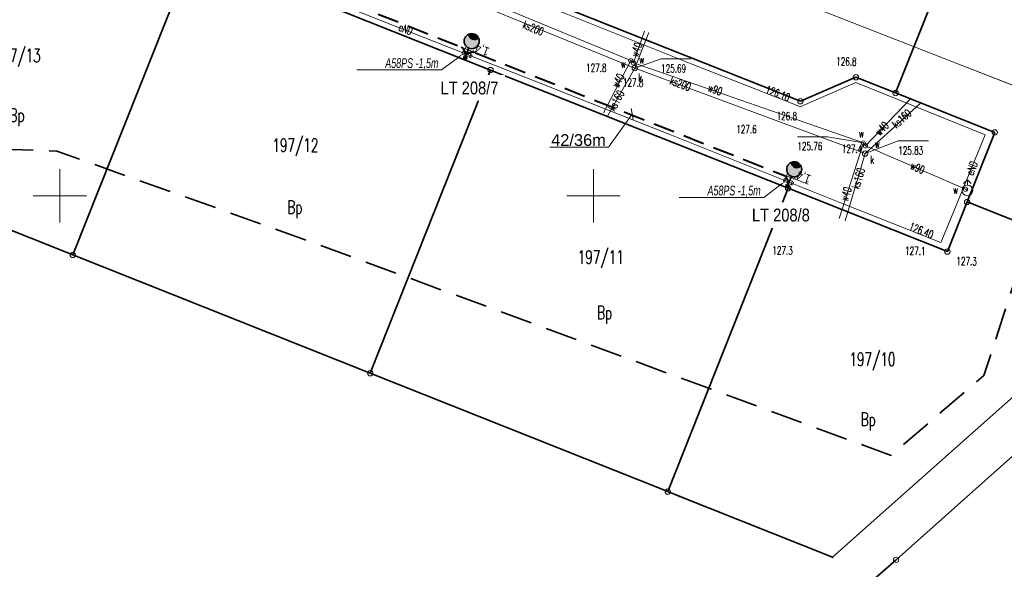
# Model space of a CAD drawing. Header units: metres. Extents: x 6496648 to 6497944, y 5962794 to 5963351.
# Tile 14 of 91: x 6496846 to 6496939, y 5963065 to 5963117. Entities that reach past the tile are written whole.
import ezdxf
from ezdxf import colors
from ezdxf.entities.mleader import LeaderData, LeaderLine
from ezdxf.math import Vec2, Vec3

# ---------------------------------------------------------------- set-up
doc = ezdxf.new("R2010")
doc.units = ezdxf.units.M
doc.header["$MEASUREMENT"] = 0
for name, pattern in [('DASHED', [19.05, 12.7, -6.35]), ('HIDDEN', [0.375, 0.25, -0.125]), ('L_0_04', [1.5, 1, -0.5])]:
    doc.linetypes.add(name, pattern=pattern)
doc.layers.get('0').update_dxf_attribs({"color": 8, "linetype": 'CONTINUOUS', "lineweight": 13})
doc.layers.get('DEFPOINTS').update_dxf_attribs({"linetype": 'CONTINUOUS', "lineweight": 0})
for name, color, linetype, lineweight in [('210_OZNACZENIE_UzYTKU', 8, 'CONTINUOUS', 13), ('211_NR_DZIAlKI', 7, 'CONTINUOUS', 25), ('218_GRANICA_UzYTKU', 8, 'CONTINUOUS', 13), ('219_LINIA_GRANICY', 3, 'CONTINUOUS', 35), ('E_proj_opisy_ośw', 1, 'CONTINUOUS', 13), ('E_proj_opisy_ośw.', 7, 'CONTINUOUS', 13), ('E_proj_osłona r. dz._obw. 200', 204, 'L_0_04', 20), ('E_proj_osłona r. dz._opis_obw. 100', 204, 'CONTINUOUS', 9), ('E_proj_ośw_latarnia', 1, 'CONTINUOUS', 35), ('E_proj_ośw_linia_obw. 200', 1, 'L_0_04', 40), ('hydrant__punkt_', 5, 'CONTINUOUS', 13), ('PRZEWoD_ELEKTROENERGETYCZNY__LINIA_', 1, 'CONTINUOUS', 13), ('PRZEWoD_ELEKTROENERGETYCZNY__LINIA__ATR1', 1, 'CONTINUOUS', 13), ('PRZEWoD_KANALIZACYJNY__LINIA_', 36, 'CONTINUOUS', 13), ('PRZEWoD_KANALIZACYJNY__LINIA__ATR1', 36, 'CONTINUOUS', 13), ('PRZEWoD_WODOCIaGOWY__LINIA_', 5, 'CONTINUOUS', 13), ('PRZEWoD_WODOCIaGOWY__LINIA__ATR1', 5, 'CONTINUOUS', 13), ('PUNKT_O_OKREsLONEJ_WYSOKOsCI__SIEc_ELEKTROENERGETYCZNA__ATR2', 1, 'CONTINUOUS', 13), ('PUNKT_O_OKREsLONEJ_WYSOKOsCI__SIEc_KANALIZACYJNA__ATR2', 36, 'CONTINUOUS', 13), ('PUNKT_O_OKREsLONEJ_WYSOKOsCI__SIEc_KANALIZACYJNA__ATR3', 36, 'CONTINUOUS', 13), ('PUNKT_O_OKREsLONEJ_WYSOKOsCI__SIEc_WODOCIaGOWA__ATR2', 5, 'CONTINUOUS', 13), ('PUNKT_O_OKREsLONEJ_WYSOKOsCI__SIEc_WODOCIaGOWA__ATR3', 5, 'CONTINUOUS', 13), ('PUNKT_WYSOKOsCIOWY_NATURALNY_ATR2', 8, 'CONTINUOUS', 13), ('siatka', 8, 'CONTINUOUS', 13), ('wlaz_okragly___siec_kanalizacyjna__punkt_', 36, 'CONTINUOUS', 13), ('WlAZ_OKRaGlY___SIEC_KANALIZACYJNA__PUNKT__ATR17', 36, 'CONTINUOUS', 13), ('ZAKRES', 190, 'L_0_04', 35), ('zasuwa___siec_wodociagowa__punkt_', 5, 'CONTINUOUS', 13), ('ZASUWA___SIEC_WODOCIaGOWA__PUNKT__ATR17', 5, 'CONTINUOUS', 13)]:
    doc.layers.add(name, color=color, linetype=linetype, lineweight=lineweight)
doc.layers.add('E_pomocnicza', color=3, linetype='CONTINUOUS', lineweight=13, plot=False)
doc.styles.add('Andy', font='arial.ttf', dxfattribs={"height": 2})
doc.styles.add('Annotative', font='simplex.shx')
doc.styles.add('Narrow', font='ARIALN.TTF', dxfattribs={"height": 2})
doc.styles.get("Standard").update_dxf_attribs({"font": 'simplex.shx'})
doc.dimstyles.new('wymiary', dxfattribs={"dimtxt": 0.65, "dimasz": 0.25, "dimexe": 0.25, "dimexo": 1, "dimgap": 0.1, "dimtad": 1, "dimzin": 1, "dimtxsty": 'Annotative', "dimblk": 'OBLIQUE', "dimcen": 0.0025, "dimdle": 0.05, "dimadec": 0, "dimazin": 0, "dimtfac": 1, "dimtmove": 0, "dimatfit": 3, "dimldrblk": 'NONE', "dimfxl": 1, "dimarcsym": 0})

# ---------------------------------------------------------------- blocks, each defined once
blk = doc.blocks.new('GRT')
at = {"color": 0, "linetype": 'Continuous', "lineweight": 18}
blk.add_circle((0, 0), 0.5, dxfattribs=at)
blk = doc.blocks.new('GRO')
at = {"color": 0, "linetype": 'Continuous', "lineweight": 13}
blk.add_circle((0, 0), 0.1, dxfattribs=at)
blk = doc.blocks.new('A$C5E96E802')
at = {"layer": 'E_proj_ośw_latarnia'}
h = blk.add_hatch(color=7, dxfattribs=at)
h.dxf.hatch_style = 1
h.paths.add_polyline_path([(0.71, 0.206, 1), (0.711, 0.068, 1)], flags=0)
h.paths.add_polyline_path([(0.573, 0.273), (0.574, 0), (0.849, 0.001), (0.848, 0.274)])
h.paths.add_polyline_path([(0.71, 0.206, -1), (0.711, 0.068, -1)], flags=16)
h.paths.add_polyline_path([(1.174, 2.385, -0.683546), (0.221, 2.372, 0.679532), (0.707, 1.155, 0.687575)])
blk.add_hatch(color=214, dxfattribs=at).paths.add_polyline_path([(1.174, 2.385, 0.389707), (0.221, 2.372), (0.221, 2.372, 0.683546)])
h = blk.add_hatch(color=7, dxfattribs=at)
h.dxf.hatch_style = 1
h.paths.add_polyline_path([(0.71, 0.206, 1), (0.711, 0.068, 1)])
at = {"layer": 'E_proj_ośw_latarnia', "color": 214}
blk.add_lwpolyline([(1.174, 2.385, 0.389707), (0.221, 2.372), (0.221, 2.372, 0.683546)], format="xyb", close=True, dxfattribs=at)
at = {"layer": 'E_proj_ośw_latarnia', "color": 214, "flags": 128}
blk.add_lwpolyline([(0.71, 0.274), (0.707, 1.155)], dxfattribs=at)
at = {"layer": 'E_proj_ośw_latarnia', "color": 214}
blk.add_lwpolyline([(0.574, 0), (0.573, 0.273), (0.848, 0.274), (0.849, 0.001)], close=True, dxfattribs=at)
for centre, radius in [((0.705, 1.86), 0.705), ((0.711, 0.137), 0.0689)]:
    blk.add_circle(centre, radius, dxfattribs=at)
blk = doc.blocks.new('_Oblique')
at = {"color": 0, "linetype": 'ByBlock', "lineweight": -2}
blk.add_line((-0.5, -0.5), (0.5, 0.5), dxfattribs=at)
blk = doc.blocks.new('*D61')
at = {"layer": 'DEFPOINTS', "color": 0}
for p in [(0, 0), (-0.58, -1.29), (0.13, -1.61)]:
    blk.add_point(p, dxfattribs=at)
at = {"layer": 'E_pomocnicza', "color": 0, "lineweight": -2}
for p, q in [((0.13, -1.61), (-0.93, -3.95)), ((0.73, -0.28), (0.13, -1.61)), ((0.91, -0.41), (0.94, -0.43)), ((0.33, -1.7), (0.36, -1.71))]:
    blk.add_line(p, q, dxfattribs=at)
at = {"layer": 'E_pomocnicza', "color": 0, "lineweight": -2, "xscale": 0.25, "yscale": 0.25, "zscale": 0.25}
for p, rotation in [((0.13, -1.61), 245.663461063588), ((0.71, -0.32), 65.663461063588)]:
    blk.add_blockref('_Oblique', p, dxfattribs=dict(at, rotation=rotation))
at = {"layer": 'E_pomocnicza', "color": 0, "linetype": 'Continuous', "lineweight": 0, "insert": (0.46, -3.31), "char_height": 2, "attachment_point": 5, "rotation": 65.6635, "style": 'Narrow'}
blk.add_mtext('{\\H0.75x;1,4}', dxfattribs=at)
blk = doc.blocks.new('_None')
blk = doc.blocks.new('*U60')
at = {"linetype": 'HIDDEN', "ltscale": 0.2}
for p, q in [((-0.27, 0.12), (-0.86, -1.16)), ((0.27, -0.12), (-0.31, -1.41))]:
    blk.add_line(p, q, dxfattribs=at)
at = {"linetype": 'DASHED', "ltscale": 0.02}
for centre in [(0, 0), (-0.58, -1.29)]:
    blk.add_ellipse(centre, major_axis=(-0.273, 0.124), ratio=0.5, dxfattribs=at)
at = {"layer": 'E_pomocnicza', "color": 4, "lineweight": 0}
dim = blk.add_aligned_dim(p1=(0, 0), p2=(-0.58, -1.29), distance=0.78, text='{\\H0.75x;<>}', dimstyle='wymiary', override={"dimtxt": 1.3, "dimtad": 2, "dimdec": 1, "dimlfac": 1, "dimrnd": 0, "dimtxsty": 'Narrow'}, dxfattribs=at)
dim.commit()
dim.dimension.update_dxf_attribs({"geometry": '*D61', "text_midpoint": (0.46, -3.31)})

msp = doc.modelspace()

# ---------------------------------------------------------------- linework, layer by layer
at = {"layer": '218_GRANICA_UzYTKU', "flags": 128}
for points in [[(6496928.32, 5963109.64), (6496937.95, 5963133.79)], [(6496851.2, 5963094.48), (6496862.23, 5963122.21)], [(6496865.27, 5963121.75), (6496890.36, 5963111.79)], [(6496919.4, 5963108.87), (6496897.98, 5963117.38)], [(6496879.09, 5963083.4), (6496890.36, 5963111.79)], [(6496890.36, 5963111.79), (6496918.24, 5963100.72)], [(6496924.61, 5963111.11), (6496919.4, 5963108.87)], [(6496928.32, 5963109.64), (6496924.61, 5963111.11)], [(6496937.61, 5963105.95), (6496928.32, 5963109.64)], [(6496935.02, 5963099.44), (6496937.61, 5963105.95)], [(6496906.96, 5963072.32), (6496918.24, 5963100.72)], [(6496918.24, 5963100.72), (6496933.17, 5963094.79)], [(6496839.17, 5963099.27), (6496851.2, 5963094.48)], [(6496933.17, 5963094.79), (6496935.02, 5963099.44)], [(6496952.2, 5963092.61), (6496935.02, 5963099.44)], [(6496851.2, 5963094.48), (6496876.15, 5963084.57)], [(6496922.41, 5963066.18), (6496952.2, 5963092.61)], [(6496876.15, 5963084.57), (6496879.09, 5963083.4)], [(6496879.09, 5963083.4), (6496906.96, 5963072.32)], [(6496906.96, 5963072.32), (6496908.05, 5963071.88)], [(6496908.05, 5963071.88), (6496922.41, 5963066.18)]]:
    msp.add_lwpolyline(points, dxfattribs=at)
at = {"layer": '219_LINIA_GRANICY', "flags": 128}
for points in [[(6496937.95, 5963133.79), (6496928.32, 5963109.64)], [(6496862.23, 5963122.21), (6496851.2, 5963094.48)], [(6496890.36, 5963111.79), (6496865.27, 5963121.75)], [(6496919.4, 5963108.87), (6496897.98, 5963117.38)], [(6496890.36, 5963111.79), (6496879.09, 5963083.4)], [(6496918.24, 5963100.72), (6496890.36, 5963111.79)], [(6496924.61, 5963111.11), (6496919.4, 5963108.87)], [(6496928.32, 5963109.64), (6496924.61, 5963111.11)], [(6496937.61, 5963105.95), (6496928.32, 5963109.64)], [(6496937.61, 5963105.95), (6496935.02, 5963099.44)], [(6496918.24, 5963100.72), (6496906.96, 5963072.32)], [(6496933.17, 5963094.79), (6496918.24, 5963100.72)], [(6496851.2, 5963094.48), (6496839.17, 5963099.27)], [(6496935.02, 5963099.44), (6496933.17, 5963094.79)], [(6496952.2, 5963092.61), (6496935.02, 5963099.44)], [(6496879.09, 5963083.4), (6496851.2, 5963094.48)], [(6496952.2, 5963092.61), (6496922.41, 5963066.18)], [(6496906.96, 5963072.32), (6496879.09, 5963083.4)], [(6496928.37, 5963065.93), (6496946.49, 5963082.08)], [(6496906.96, 5963072.32), (6496908.05, 5963071.88)], [(6496922.41, 5963066.18), (6496908.05, 5963071.88)], [(6496917.31, 5963056.26), (6496928.37, 5963065.93)]]:
    msp.add_lwpolyline(points, dxfattribs=at)
at = {"layer": 'E_proj_ośw_linia_obw. 200', "ltscale": 2}
msp.add_lwpolyline([(6496839.559, 5963126.612), (6496852.883, 5963124.57, -0.386605), (6496853.362, 5963123.708, -0.463976), (6496854.192, 5963124.369), (6496865.887, 5963122.561), (6496887.639, 5963113.925, -0.368157), (6496887.96, 5963112.891, -0.451236), (6496888.952, 5963113.404), (6496917.908, 5963101.907, -0.385941), (6496918.186, 5963100.889)], format="xyb", dxfattribs=at)
at = {"layer": 'hydrant__punkt_', "flags": 128}
for points in [[(6496935.05, 5963101.52), (6496934.7, 5963101.17)], [(6496935.05, 5963101.02), (6496935.05, 5963101.52)], [(6496935.05, 5963101.52), (6496935.4, 5963101.17)]]:
    msp.add_lwpolyline(points, dxfattribs=at)
at = {"layer": 'hydrant__punkt_'}
msp.add_circle((6496935.05, 5963100.52), 0.5, dxfattribs=at)
at = {"layer": 'PRZEWoD_ELEKTROENERGETYCZNY__LINIA_', "flags": 128}
msp.add_lwpolyline([(6496833.25, 5963125.6), (6496833.23, 5963126.06), (6496839.36, 5963126.33), (6496858.12, 5963123.43), (6496865.59, 5963122.27), (6496867.77, 5963121.33), (6496881.27, 5963115.97), (6496895.31, 5963110.44), (6496907.17, 5963105.76), (6496923.24, 5963099.33), (6496932.55, 5963095.63), (6496933.07, 5963096.83), (6496936.72, 5963105.73), (6496924.58, 5963110.62), (6496919.39, 5963108.34), (6496918.42, 5963108.75), (6496909.17, 5963112.36), (6496897.44, 5963117.05), (6496887.93, 5963120.76), (6496876.98, 5963125.09), (6496872.53, 5963126.89), (6496872.33, 5963127.12), (6496869.77, 5963132.89)], dxfattribs=at)
at = {"layer": 'PRZEWoD_KANALIZACYJNY__LINIA_', "flags": 128}
for points in [[(6496803.88, 5963151.26), (6496826.07, 5963142.49), (6496836.4, 5963138.4), (6496879.66, 5963121.87), (6496903.87, 5963111.98), (6496925.46, 5963103.96)], [(6496905.18, 5963115.31), (6496903.87, 5963111.98), (6496901.36, 5963107.53)], [(6496930.65, 5963108.7), (6496925.46, 5963103.96), (6496923.58, 5963097.66)]]:
    msp.add_lwpolyline(points, dxfattribs=at)
at = {"layer": 'PRZEWoD_WODOCIaGOWY__LINIA_', "flags": 128}
for points in [[(6496865.63, 5963128.31), (6496865.84, 5963128.28), (6496879, 5963122.8), (6496879.23, 5963122.7), (6496903.5, 5963112.67), (6496903.75, 5963112.45), (6496925.3, 5963104.96), (6496925.5, 5963104.69), (6496934.87, 5963100.62), (6496935.05, 5963100.52)], [(6496903.75, 5963112.45), (6496904.8, 5963115.43)], [(6496903.5, 5963112.67), (6496900.95, 5963107.79)], [(6496925.5, 5963104.69), (6496929.76, 5963109.14)], [(6496925.3, 5963104.96), (6496923.02, 5963097.9)]]:
    msp.add_lwpolyline(points, dxfattribs=at)
at = {"layer": 'PUNKT_O_OKREsLONEJ_WYSOKOsCI__SIEc_KANALIZACYJNA__ATR2', "flags": 128}
for points in [[(6496903.87, 5963111.98), (6496906.35, 5963112.83), (6496909.14, 5963112.83)], [(6496925.46, 5963103.96), (6496928.57, 5963105.15), (6496931.42, 5963105.15)]]:
    msp.add_lwpolyline(points, dxfattribs=at)
at = {"layer": 'PUNKT_O_OKREsLONEJ_WYSOKOsCI__SIEc_WODOCIaGOWA__ATR2', "flags": 128}
msp.add_lwpolyline([(6496925.3, 5963104.96), (6496921.94, 5963105.55), (6496919.12, 5963105.55)], dxfattribs=at)
at = {"layer": 'siatka', "flags": 128}
for points in [[(6496850, 5963097.5), (6496850, 5963102.5)], [(6496900, 5963097.5), (6496900, 5963102.5)], [(6496847.5, 5963100), (6496852.5, 5963100)], [(6496897.5, 5963100), (6496902.5, 5963100)]]:
    msp.add_lwpolyline(points, dxfattribs=at)
at = {"layer": 'wlaz_okragly___siec_kanalizacyjna__punkt_'}
for centre in [(6496903.87, 5963111.98), (6496925.46, 5963103.96)]:
    msp.add_circle(centre, 0.25, dxfattribs=at)
at = {"layer": 'ZAKRES', "ltscale": 3, "flags": 128}
msp.add_lwpolyline([(6497692.5, 5963219.5), (6497716, 5963186.5), (6497672.2, 5963172.1), (6497502, 5963111.8), (6497349, 5963052), (6497312.6, 5963038.4), (6497228.6, 5963030.4), (6497133.5, 5963045.2), (6496948.4, 5963119.5), (6496936.6, 5963083.2), (6496927.9, 5963075.7), (6496873, 5963095.9), (6496849.7, 5963104.2), (6496824.8, 5963105.1), (6496784.8, 5963107.4), (6496786.6, 5963174.3), (6496788.5, 5963184), (6496695.2, 5963217.9), (6496711.8, 5963253.1), (6496961, 5963151.5), (6497143.1, 5963082.8), (6497228.1, 5963066.8), (6497302.3, 5963072), (6497492.1, 5963142.6)], close=True, dxfattribs=at)
at = {"layer": 'zasuwa___siec_wodociagowa__punkt_'}
for centre in [(6496903.5, 5963112.67), (6496903.75, 5963112.45), (6496925.3, 5963104.96), (6496925.5, 5963104.69), (6496934.87, 5963100.62)]:
    msp.add_circle(centre, 0.2, dxfattribs=at)

# ---------------------------------------------------------------- block references
at = {"xscale": 0.5, "yscale": 0.5, "zscale": 0.5}
for name, p in [('GRT', (6496890.36, 5963111.79)), ('GRT', (6496924.61, 5963111.11)), ('GRT', (6496928.32, 5963109.64)), ('GRT', (6496919.4, 5963108.87)), ('GRT', (6496937.61, 5963105.95)), ('GRT', (6496918.24, 5963100.72)), ('GRT', (6496935.02, 5963099.44)), ('GRT', (6496851.2, 5963094.48)), ('GRT', (6496933.17, 5963094.79)), ('GRT', (6496879.09, 5963083.4)), ('GRT', (6496906.96, 5963072.32)), ('GRO', (6496908.05, 5963071.88)), ('GRO', (6496922.41, 5963066.18)), ('GRT', (6496928.37, 5963065.93))]:
    msp.add_blockref(name, p, dxfattribs=at)
at = {"layer": 'E_proj_osłona r. dz._obw. 200', "xscale": 0.54864, "yscale": 0.54864, "zscale": 0.54864, "rotation": 93.200706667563}
for p in [(6496887.796, 5963113.399), (6496917.927, 5963101.477)]:
    msp.add_blockref('*U60', p, dxfattribs=at)
at = {"layer": 'E_proj_ośw_latarnia', "linetype": 'Continuous', "rotation": 338.28500718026}
for p in [(6496887.248, 5963113.026), (6496917.475, 5963101.024)]:
    msp.add_blockref('A$C5E96E802', p, dxfattribs=at)

# ---------------------------------------------------------------- texts
at = {"layer": '210_OZNACZENIE_UzYTKU', "width": 0.66}
for p in [(6496845.27, 5963106.95), (6496871.31, 5963098.33), (6496900.34, 5963088.45), (6496925.04, 5963078.46)]:
    msp.add_text('Bp', height=1.25, dxfattribs=at).set_placement(p)
at = {"layer": '211_NR_DZIAlKI', "width": 0.66}
for s, p in [('197/13', (6496843.88, 5963112.52)), ('197/12', (6496869.91, 5963104.13)), ('197/11', (6496898.53, 5963093.65)), ('197/10', (6496923.99, 5963084.08))]:
    msp.add_text(s, height=1.25, dxfattribs=at).set_placement(p)
at = {"layer": 'PRZEWoD_ELEKTROENERGETYCZNY__LINIA__ATR1', "width": 0.66}
for rotation, p in [(338.3, (6496881.67, 5963115.51)), (67.7, (6496935.57, 5963101.85))]:
    msp.add_text('eND', height=0.75, rotation=rotation, dxfattribs=at).set_placement(p)
at = {"layer": 'PRZEWoD_KANALIZACYJNY__LINIA__ATR1', "width": 0.66}
for s, rotation, p in [('ks200', 337.8, (6496893.3, 5963115.75)), ('ks200', 339.6, (6496907.09, 5963110.5)), ('ks160', 60.6, (6496901.97, 5963107.88)), ('ks160', 42.4, (6496928.41, 5963106.29)), ('ks160', 73.4, (6496924.9, 5963100.58))]:
    msp.add_text(s, height=0.75, rotation=rotation, dxfattribs=at).set_placement(p)
at = {"layer": 'PRZEWoD_WODOCIaGOWY__LINIA__ATR1', "width": 0.66}
for s, rotation, p in [('w40', 70.6, (6496904.17, 5963112.95)), ('w40', 62.4, (6496902.33, 5963110.04)), ('w90', 340.8, (6496910.67, 5963109.82)), ('w40', 46.2, (6496926.84, 5963105.57)), ('w90', 336.5, (6496929.63, 5963102.56)), ('w40', 72.1, (6496923.82, 5963099.44))]:
    msp.add_text(s, height=0.75, rotation=rotation, dxfattribs=at).set_placement(p)
at = {"layer": 'PUNKT_O_OKREsLONEJ_WYSOKOsCI__SIEc_ELEKTROENERGETYCZNA__ATR2', "width": 0.66}
for s, rotation, p in [('126.10', 338.7, (6496916.06, 5963109.67)), ('126.40', 338.3, (6496929.51, 5963096.84))]:
    msp.add_text(s, height=0.75, rotation=rotation, dxfattribs=at).set_placement(p)
at = {"layer": 'PUNKT_O_OKREsLONEJ_WYSOKOsCI__SIEc_KANALIZACYJNA__ATR3', "width": 0.66}
for s, p in [('125.69', (6496906.35, 5963111.56)), ('125.83', (6496928.57, 5963103.88))]:
    msp.add_text(s, height=0.75, dxfattribs=at).set_placement(p)
at = {"layer": 'PUNKT_O_OKREsLONEJ_WYSOKOsCI__SIEc_WODOCIaGOWA__ATR3', "width": 0.66}
msp.add_text('125.76', height=0.75, dxfattribs=at).set_placement((6496919.12, 5963104.28))
at = {"layer": 'PUNKT_WYSOKOsCIOWY_NATURALNY_ATR2', "width": 0.66}
for s, p in [('127.8', (6496899.32, 5963111.62)), ('127.6', (6496913.39, 5963105.87))]:
    msp.add_text(s, height=0.75, dxfattribs=at).set_placement(p)
for s, rotation, p in [('126.8', 359.2, (6496922.75, 5963112.22)), ('127.8', 359.2, (6496902.77, 5963110.25)), ('126.8', 359.2, (6496917.17, 5963107.12)), ('127.4', 359.2, (6496923.28, 5963104.05)), ('127.3', 359.3, (6496916.77, 5963094.53)), ('127.1', 359.2, (6496929.21, 5963094.49)), ('127.3', 359.3, (6496934.02, 5963093.52))]:
    msp.add_text(s, height=0.75, rotation=rotation, dxfattribs=at).set_placement(p)
at = {"layer": 'WlAZ_OKRaGlY___SIEC_KANALIZACYJNA__PUNKT__ATR17', "width": 0.66}
for p in [(6496904.2, 5963110.72), (6496925.95, 5963103.01)]:
    msp.add_text('k', height=0.75, dxfattribs=at).set_placement(p)
at = {"layer": 'ZASUWA___SIEC_WODOCIaGOWA__PUNKT__ATR17', "width": 0.66}
for p in [(6496902.57, 5963112.01), (6496904.3, 5963112.4), (6496924.89, 5963105.46), (6496926.37, 5963104.52), (6496933.71, 5963100.2)]:
    msp.add_text('w', height=0.75, dxfattribs=at).set_placement(p)

# ---------------------------------------------------------------- next in the draw order: leaders
at = {"layer": 'E_proj_opisy_ośw', "lineweight": 13}
ml = msp.add_multileader_mtext('Standard', dxfattribs=at)
ml.set_content('{\\H1.1x;42/36m} ', color=256, style='Andy')
ml.set_leader_properties(color=256, linetype='CONTINUOUS', lineweight=-1)
ml.set_arrow_properties(name='OBLIQUE')
ml.build(insert=Vec2(0, 0))
ml.multileader.update_dxf_attribs({"has_dogleg": 0, "text_left_attachment_type": 6, "text_right_attachment_type": 6, "dogleg_length": 0.36, "arrow_head_size": 0.75})
ctx = ml.context
ctx.base_point, ctx.char_height, ctx.arrow_head_size, ctx.landing_gap_size, ctx.plane_origin = Vec3(6496895.8, 5963104.565), 1, 0.75, 0.3, Vec3(6496925.035, 5963088.602)
ctx.left_attachment, ctx.right_attachment, ctx.text_align_type = 6, 6, 1
notes = []
notes.append((ctx, [(0, (1, 1, 0), (6496901.767, 5963104.565), (-1, 0), 0.36, [(0, [(6496903.638, 5963107.67)], 0, [])])]))
ctx.mtext.insert, ctx.mtext.alignment, ctx.mtext.line_spacing_factor, ctx.mtext.line_spacing_style = Vec3(6496898.603, 5963105.785), 2, 0.9, 2
ctx.mtext.has_bg_fill, ctx.mtext.bg_color, ctx.mtext.bg_scale_factor, ctx.mtext.bg_transparency, ctx.mtext.use_window_bg_color = 1, -1073741824, 1.2, 0, 1
at = {"layer": 'E_proj_osłona r. dz._opis_obw. 100'}
ml = msp.add_multileader_mtext('Standard', dxfattribs=at)
ml.set_content('\\fArial Narrow|b0|i1|c238|p34;\\W0.8;A58PS -1,5m ', color=256, style='Narrow')
ml.set_leader_properties(color=256, linetype='CONTINUOUS', lineweight=-1)
ml.build(insert=Vec2(0, 0))
ml.multileader.update_dxf_attribs({"has_dogleg": 0, "text_left_attachment_type": 6, "text_right_attachment_type": 6, "dogleg_length": 0.274, "arrow_head_size": 0.572})
ctx = ml.context
ctx.base_point, ctx.char_height, ctx.arrow_head_size, ctx.landing_gap_size, ctx.plane_origin = Vec3(6496880.197, 5963111.796), 0.9144, 0.572, 0.3, Vec3(6496905.446, 5963114.61)
ctx.left_attachment, ctx.right_attachment, ctx.text_align_type = 6, 6, 1
notes.append((ctx, [(0, (1, 1, 0), (6496886.041, 5963111.796), (-1, 0), 0.274, [(0, [(6496887.709, 5963113.254)], 0, [])])]))
ctx.mtext.insert, ctx.mtext.alignment, ctx.mtext.line_spacing_factor, ctx.mtext.line_spacing_style = Vec3(6496882.982, 5963112.895), 2, 0.9, 2
ctx.mtext.has_bg_fill, ctx.mtext.bg_color, ctx.mtext.bg_scale_factor, ctx.mtext.bg_transparency, ctx.mtext.use_window_bg_color = 1, -1073741824, 1.1, 0, 1
ml = msp.add_multileader_mtext('Standard', dxfattribs=at)
ml.set_content('\\fArial Narrow|b0|i1|c238|p34;\\W0.8;A58PS -1,5m ', color=256, style='Narrow')
ml.set_leader_properties(color=256, linetype='CONTINUOUS', lineweight=-1)
ml.build(insert=Vec2(0, 0))
ml.multileader.update_dxf_attribs({"has_dogleg": 0, "text_left_attachment_type": 6, "text_right_attachment_type": 6, "dogleg_length": 0.274, "arrow_head_size": 0.572})
ctx = ml.context
ctx.base_point, ctx.char_height, ctx.arrow_head_size, ctx.landing_gap_size, ctx.plane_origin = Vec3(6496910.397, 5963099.867), 0.9144, 0.572, 0.3, Vec3(6496935.646, 5963102.681)
ctx.left_attachment, ctx.right_attachment, ctx.text_align_type = 6, 6, 1
notes.append((ctx, [(0, (1, 1, 0), (6496916.242, 5963099.867), (-1, 0), 0.274, [(0, [(6496917.91, 5963101.325)], 0, [])])]))
ctx.mtext.insert, ctx.mtext.alignment, ctx.mtext.line_spacing_factor, ctx.mtext.line_spacing_style = Vec3(6496913.182, 5963100.966), 2, 0.9, 2
ctx.mtext.has_bg_fill, ctx.mtext.bg_color, ctx.mtext.bg_scale_factor, ctx.mtext.bg_transparency, ctx.mtext.use_window_bg_color = 1, -1073741824, 1.1, 0, 1
for ctx, leaders in notes:
    for number, flags, end, landing, length, lines in leaders:
        leader = LeaderData()
        leader.index, (leader.has_last_leader_line, leader.has_dogleg_vector, leader.attachment_direction) = number, flags
        leader.last_leader_point, leader.dogleg_vector, leader.dogleg_length = Vec3(end), Vec3(landing), length
        for number, points, colour, breaks in lines:
            line = LeaderLine()
            line.index, line.vertices, line.color, line.breaks = number, Vec3.list(points), colors.encode_raw_color(colour), breaks
            leader.lines.append(line)
        ctx.leaders.append(leader)

# ---------------------------------------------------------------- next in the draw order: linework, layer by layer
at = {"layer": 'DEFPOINTS', "linetype": 'Continuous'}
msp.add_lwpolyline([(6497070.793, 5963058.866), (6497024.401, 5963077.514), (6497024.662, 5963078.097), (6497024.401, 5963077.514), (6496977.733, 5963095.461), (6496980.926, 5963094.233), (6496981.387, 5963095.432), (6496980.926, 5963094.233), (6496934.305, 5963112.302), (6496939.597, 5963110.251), (6496939.987, 5963111.256), (6496939.597, 5963110.251), (6496893.029, 5963128.456), (6496899.1, 5963126.087), (6496899.301, 5963126.601), (6496899.1, 5963126.087), (6496852.521, 5963144.263), (6496852.95, 5963145.343), (6496852.527, 5963144.261), (6496805.951, 5963162.445), (6496806.339, 5963163.688), (6496805.951, 5963162.445), (6496759.462, 5963180.849)], dxfattribs=at)

# ---------------------------------------------------------------- next in the draw order: leaders
at = {"layer": 'E_proj_opisy_ośw.', "color": 10}
ml = msp.add_multileader_mtext('Standard', dxfattribs=at)
ml.set_content('\\A1;LT 208/7', color=10, style='Narrow')
ml.set_leader_properties(color=256)
ml.set_arrow_properties(name='NONE')
ml.build(insert=Vec2(0, 0))
ml.multileader.update_dxf_attribs({"leader_type": 0, "has_dogleg": 0, "has_text_frame": 1, "text_left_attachment_type": 3, "dogleg_length": 0.36, "arrow_head_size": 0, "scale": 0.7})
ctx = ml.context
ctx.base_point, ctx.scale, ctx.char_height, ctx.arrow_head_size, ctx.landing_gap_size, ctx.plane_origin = Vec3(6496885.253, 5963110.08), 0.7, 1.2, 0, 0.42, Vec3(6497736.799, 5963006.764)
ctx.left_attachment = 3
ctx.mtext.insert, ctx.mtext.line_spacing_factor, ctx.mtext.flow_direction = Vec3(6496885.673, 5963110.711), 0.266667, 5
ctx.mtext.has_bg_fill, ctx.mtext.bg_color, ctx.mtext.bg_scale_factor, ctx.mtext.bg_transparency, ctx.mtext.use_window_bg_color = 1, -1073741824, 1.5, 0, 1
ml = msp.add_multileader_mtext('Standard', dxfattribs=at)
ml.set_content('\\A1;LT 208/8', color=10, style='Narrow')
ml.set_leader_properties(color=256)
ml.set_arrow_properties(name='NONE')
ml.build(insert=Vec2(0, 0))
ml.multileader.update_dxf_attribs({"leader_type": 0, "has_dogleg": 0, "has_text_frame": 1, "text_left_attachment_type": 3, "dogleg_length": 0.36, "arrow_head_size": 0, "scale": 0.7})
ctx = ml.context
ctx.base_point, ctx.scale, ctx.char_height, ctx.arrow_head_size, ctx.landing_gap_size, ctx.plane_origin = Vec3(6496914.437, 5963098.18), 0.7, 1.2, 0, 0.42, Vec3(6497765.982, 5962994.864)
ctx.left_attachment = 3
ctx.mtext.insert, ctx.mtext.line_spacing_factor, ctx.mtext.flow_direction = Vec3(6496914.857, 5963098.811), 0.266667, 5
ctx.mtext.has_bg_fill, ctx.mtext.bg_color, ctx.mtext.bg_scale_factor, ctx.mtext.bg_transparency, ctx.mtext.use_window_bg_color = 1, -1073741824, 1.5, 0, 1

doc.saveas('drawing.dxf')
